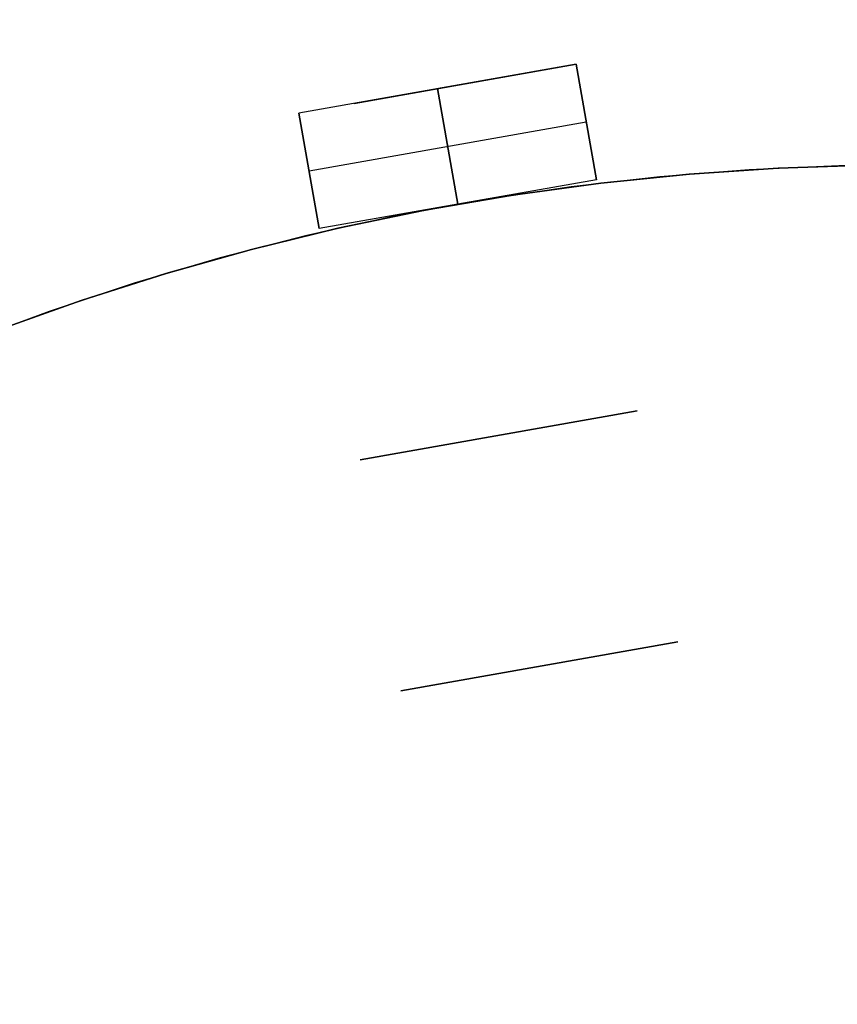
# Model space of a CAD drawing. Header units: millimetres. Extents: x 560 to 900, y 2299 to 2636.
# Tile 23 of 44: x 692 to 727, y 2542 to 2584. Entities that reach past the tile are written whole.
import ezdxf

# ---------------------------------------------------------------- set-up
doc = ezdxf.new("R2010")
doc.units = ezdxf.units.MM

msp = doc.modelspace()

# ---------------------------------------------------------------- linework, layer by layer
at = {"extrusion": (0.984808, 0.173648, 1.53817e-14)}
msp.add_lwpolyline([(2418.6, 141.995), (2418.942, 141.989), (2419.283, 141.972), (2419.623, 141.943), (2419.962, 141.902), (2420.299, 141.85), (2420.635, 141.786), (2420.968, 141.711), (2421.298, 141.624), (2421.625, 141.526), (2421.949, 141.418), (2422.269, 141.298), (2422.584, 141.167), (2422.895, 141.026), (2423.201, 140.874), (2423.501, 140.712), (2423.796, 140.539), (2424.085, 140.357), (2424.367, 140.165), (2424.643, 139.963), (2424.911, 139.752), (2425.172, 139.532), (2425.426, 139.303), (2425.671, 139.066), (2425.909, 138.821), (2426.137, 138.567), (2426.357, 138.306), (2426.568, 138.037), (2426.77, 137.762), (2426.962, 137.48), (2427.145, 137.191), (2427.317, 136.896), (2427.479, 136.596), (2427.631, 136.29), (2427.772, 135.979), (2427.903, 135.664), (2428.023, 135.344), (2428.132, 135.02), (2428.229, 134.693), (2428.316, 134.363), (2428.391, 134.03), (2428.455, 133.694), (2428.507, 133.357), (2428.548, 133.018), (2428.577, 132.677), (2428.594, 132.336), (2428.6, 131.995)], dxfattribs=at)
at = {"extrusion": (0.984808, 0.173648, 9.0049e-15)}
msp.add_lwpolyline([(2428.6, -208.005), (2428.594, -208.346), (2428.577, -208.687), (2428.548, -209.028), (2428.507, -209.367), (2428.455, -209.704), (2428.391, -210.04), (2428.316, -210.373), (2428.229, -210.703), (2428.132, -211.03), (2428.023, -211.354), (2427.903, -211.674), (2427.772, -211.989), (2427.631, -212.3), (2427.479, -212.606), (2427.317, -212.906), (2427.145, -213.201), (2426.962, -213.49), (2426.77, -213.772), (2426.568, -214.047), (2426.357, -214.316), (2426.137, -214.577), (2425.909, -214.831), (2425.671, -215.076), (2425.426, -215.313), (2425.172, -215.542), (2424.911, -215.762), (2424.643, -215.973), (2424.367, -216.175), (2424.085, -216.367), (2423.796, -216.549), (2423.501, -216.722), (2423.201, -216.884), (2422.895, -217.036), (2422.584, -217.177), (2422.269, -217.308), (2421.949, -217.428), (2421.625, -217.536), (2421.298, -217.634), (2420.968, -217.721), (2420.635, -217.796), (2420.299, -217.86), (2419.962, -217.912), (2419.623, -217.953), (2419.283, -217.982), (2418.942, -217.999), (2418.6, -218.005)], dxfattribs=at)
at = {"extrusion": (0.984808, 0.173648, 3.2538e-15)}
msp.add_lwpolyline([(2428.6, 131.995), (2428.594, 132.336), (2428.577, 132.677), (2428.548, 133.018), (2428.507, 133.357), (2428.455, 133.694), (2428.391, 134.03), (2428.316, 134.363), (2428.229, 134.693), (2428.132, 135.02), (2428.023, 135.344), (2427.903, 135.664), (2427.772, 135.979), (2427.631, 136.29), (2427.479, 136.596), (2427.317, 136.896), (2427.145, 137.191), (2426.962, 137.48), (2426.77, 137.762), (2426.568, 138.037), (2426.357, 138.306), (2426.137, 138.567), (2425.909, 138.821), (2425.671, 139.066), (2425.426, 139.303), (2425.172, 139.532), (2424.911, 139.752), (2424.643, 139.963), (2424.367, 140.165), (2424.085, 140.357), (2423.796, 140.539), (2423.501, 140.712), (2423.201, 140.874), (2422.895, 141.026), (2422.584, 141.167), (2422.269, 141.298), (2421.949, 141.418), (2421.625, 141.526), (2421.298, 141.624), (2420.968, 141.711), (2420.635, 141.786), (2420.299, 141.85), (2419.962, 141.902), (2419.623, 141.943), (2419.283, 141.972), (2418.942, 141.989), (2418.6, 141.995)], dxfattribs=at)
at = {"extrusion": (0.984808, 0.173648, 6.93289e-15)}
for points in [[(2418.6, -218.005), (2418.942, -217.999), (2419.283, -217.982), (2419.623, -217.953), (2419.962, -217.912), (2420.299, -217.86), (2420.635, -217.796), (2420.968, -217.721), (2421.298, -217.634), (2421.625, -217.536), (2421.949, -217.428), (2422.269, -217.308), (2422.584, -217.177), (2422.895, -217.036), (2423.201, -216.884), (2423.501, -216.722), (2423.796, -216.549), (2424.085, -216.367), (2424.367, -216.175), (2424.643, -215.973), (2424.911, -215.762), (2425.172, -215.542), (2425.426, -215.313), (2425.671, -215.076), (2425.909, -214.831), (2426.137, -214.577), (2426.357, -214.316), (2426.568, -214.047), (2426.77, -213.772), (2426.962, -213.49), (2427.145, -213.201), (2427.317, -212.906), (2427.479, -212.606), (2427.631, -212.3), (2427.772, -211.989), (2427.903, -211.674), (2428.023, -211.354), (2428.132, -211.03), (2428.229, -210.703), (2428.316, -210.373), (2428.391, -210.04), (2428.455, -209.704), (2428.507, -209.367), (2428.548, -209.028), (2428.577, -208.687), (2428.594, -208.346), (2428.6, -208.005)], [(2413.6, 141.995), (2413.259, 141.989), (2412.918, 141.972), (2412.578, 141.943), (2412.239, 141.902), (2411.901, 141.85), (2411.566, 141.786), (2411.233, 141.711), (2410.902, 141.624), (2410.575, 141.526), (2410.252, 141.418), (2409.932, 141.298), (2409.616, 141.167), (2409.305, 141.026), (2409, 140.874), (2408.699, 140.712), (2408.404, 140.539), (2408.116, 140.357), (2407.834, 140.165), (2407.558, 139.963), (2407.289, 139.752), (2407.028, 139.532), (2406.775, 139.303), (2406.529, 139.066), (2406.292, 138.821), (2406.063, 138.567), (2405.843, 138.306), (2405.632, 138.037), (2405.431, 137.762), (2405.238, 137.48), (2405.056, 137.191), (2404.884, 136.896), (2404.721, 136.596), (2404.57, 136.29), (2404.428, 135.979), (2404.298, 135.664), (2404.178, 135.344), (2404.069, 135.02), (2403.971, 134.693), (2403.885, 134.363), (2403.809, 134.03), (2403.746, 133.694), (2403.693, 133.357), (2403.653, 133.018), (2403.624, 132.677), (2403.606, 132.336), (2403.6, 131.995)]]:
    msp.add_lwpolyline(points, dxfattribs=at)
at = {"extrusion": (0.984808, 0.173648, 2.65905e-14)}
msp.add_lwpolyline([(2428.6, 131.995), (2428.594, 132.336), (2428.577, 132.677), (2428.548, 133.018), (2428.507, 133.357), (2428.455, 133.694), (2428.391, 134.03), (2428.316, 134.363), (2428.229, 134.693), (2428.132, 135.02), (2428.023, 135.344), (2427.903, 135.664), (2427.772, 135.979), (2427.631, 136.29), (2427.479, 136.596), (2427.317, 136.896), (2427.145, 137.191), (2426.962, 137.48), (2426.77, 137.762), (2426.568, 138.037), (2426.357, 138.306), (2426.137, 138.567), (2425.909, 138.821), (2425.671, 139.066), (2425.426, 139.303), (2425.172, 139.532), (2424.911, 139.752), (2424.643, 139.963), (2424.367, 140.165), (2424.085, 140.357), (2423.796, 140.539), (2423.501, 140.712), (2423.201, 140.874), (2422.895, 141.026), (2422.584, 141.167), (2422.269, 141.298), (2421.949, 141.418), (2421.625, 141.526), (2421.298, 141.624), (2420.968, 141.711), (2420.635, 141.786), (2420.299, 141.85), (2419.962, 141.902), (2419.623, 141.943), (2419.283, 141.972), (2418.942, 141.989), (2418.6, 141.995)], dxfattribs=at)
at = {"extrusion": (0.984808, 0.173648, -4.2442e-15)}
msp.add_lwpolyline([(2418.6, -218.005), (2418.942, -217.999), (2419.283, -217.982), (2419.623, -217.953), (2419.962, -217.912), (2420.299, -217.86), (2420.635, -217.796), (2420.968, -217.721), (2421.298, -217.634), (2421.625, -217.536), (2421.949, -217.428), (2422.269, -217.308), (2422.584, -217.177), (2422.895, -217.036), (2423.201, -216.884), (2423.501, -216.722), (2423.796, -216.549), (2424.085, -216.367), (2424.367, -216.175), (2424.643, -215.973), (2424.911, -215.762), (2425.172, -215.542), (2425.426, -215.313), (2425.671, -215.076), (2425.909, -214.831), (2426.137, -214.577), (2426.357, -214.316), (2426.568, -214.047), (2426.77, -213.772), (2426.962, -213.49), (2427.145, -213.201), (2427.317, -212.906), (2427.479, -212.606), (2427.631, -212.3), (2427.772, -211.989), (2427.903, -211.674), (2428.023, -211.354), (2428.132, -211.03), (2428.229, -210.703), (2428.316, -210.373), (2428.391, -210.04), (2428.455, -209.704), (2428.507, -209.367), (2428.548, -209.028), (2428.577, -208.687), (2428.594, -208.346), (2428.6, -208.005)], dxfattribs=at)
at = {"extrusion": (0.984808, 0.173648, 8.62699e-15)}
msp.add_lwpolyline([(2403.6, -158.005), (2404.283, -157.993), (2404.965, -157.958), (2405.646, -157.9), (2406.324, -157.819), (2406.999, -157.714), (2407.669, -157.587), (2408.336, -157.436), (2408.996, -157.263), (2409.651, -157.068), (2410.298, -156.85), (2410.937, -156.611), (2411.568, -156.349), (2412.19, -156.066), (2412.802, -155.763), (2413.403, -155.438), (2413.992, -155.093), (2414.569, -154.729), (2415.134, -154.344), (2415.685, -153.941), (2416.222, -153.519), (2416.744, -153.079), (2417.251, -152.622), (2417.742, -152.147), (2418.217, -151.656), (2418.675, -151.149), (2419.115, -150.627), (2419.536, -150.09), (2419.94, -149.539), (2420.324, -148.974), (2420.689, -148.397), (2421.034, -147.807), (2421.358, -147.206), (2421.662, -146.595), (2421.945, -145.973), (2422.206, -145.342), (2422.446, -144.703), (2422.663, -144.055), (2422.859, -143.401), (2423.032, -142.74), (2423.182, -142.074), (2423.31, -141.403), (2423.414, -140.728), (2423.495, -140.05), (2423.554, -139.37), (2423.589, -138.688), (2423.6, -138.005)], dxfattribs=at)
at = {"extrusion": (0.984808, 0.173648, -1.72049e-14)}
msp.add_lwpolyline([(2423.6, 61.995), (2423.589, 62.678), (2423.554, 63.36), (2423.495, 64.04), (2423.414, 64.718), (2423.31, 65.393), (2423.182, 66.064), (2423.032, 66.73), (2422.859, 67.391), (2422.663, 68.045), (2422.446, 68.693), (2422.206, 69.332), (2421.945, 69.963), (2421.662, 70.585), (2421.358, 71.196), (2421.034, 71.797), (2420.689, 72.387), (2420.324, 72.964), (2419.94, 73.529), (2419.536, 74.08), (2419.115, 74.617), (2418.675, 75.139), (2418.217, 75.646), (2417.742, 76.137), (2417.251, 76.612), (2416.744, 77.069), (2416.222, 77.509), (2415.685, 77.931), (2415.134, 78.334), (2414.569, 78.719), (2413.992, 79.083), (2413.403, 79.428), (2412.802, 79.753), (2412.19, 80.056), (2411.568, 80.339), (2410.937, 80.601), (2410.298, 80.84), (2409.651, 81.058), (2408.996, 81.253), (2408.336, 81.426), (2407.669, 81.577), (2406.999, 81.704), (2406.324, 81.809), (2405.646, 81.89), (2404.965, 81.948), (2404.283, 81.983), (2403.6, 81.995)], dxfattribs=at)
at = {"extrusion": (0.984808, 0.173648, 5.974e-15)}
msp.add_lwpolyline([(2403.6, -158.005), (2404.283, -157.993), (2404.965, -157.958), (2405.646, -157.9), (2406.324, -157.819), (2406.999, -157.714), (2407.669, -157.587), (2408.336, -157.436), (2408.996, -157.263), (2409.651, -157.068), (2410.298, -156.85), (2410.937, -156.611), (2411.568, -156.349), (2412.19, -156.066), (2412.802, -155.763), (2413.403, -155.438), (2413.992, -155.093), (2414.569, -154.729), (2415.134, -154.344), (2415.685, -153.941), (2416.222, -153.519), (2416.744, -153.079), (2417.251, -152.622), (2417.742, -152.147), (2418.217, -151.656), (2418.675, -151.149), (2419.115, -150.627), (2419.536, -150.09), (2419.94, -149.539), (2420.324, -148.974), (2420.689, -148.397), (2421.034, -147.807), (2421.358, -147.206), (2421.662, -146.595), (2421.945, -145.973), (2422.206, -145.342), (2422.446, -144.703), (2422.663, -144.055), (2422.859, -143.401), (2423.032, -142.74), (2423.182, -142.074), (2423.31, -141.403), (2423.414, -140.728), (2423.495, -140.05), (2423.554, -139.37), (2423.589, -138.688), (2423.6, -138.005)], dxfattribs=at)
at = {"extrusion": (0.984808, 0.173648, 9.4027e-16)}
msp.add_lwpolyline([(2423.6, 61.995), (2423.589, 62.678), (2423.554, 63.36), (2423.495, 64.04), (2423.414, 64.718), (2423.31, 65.393), (2423.182, 66.064), (2423.032, 66.73), (2422.859, 67.391), (2422.663, 68.045), (2422.446, 68.693), (2422.206, 69.332), (2421.945, 69.963), (2421.662, 70.585), (2421.358, 71.196), (2421.034, 71.797), (2420.689, 72.387), (2420.324, 72.964), (2419.94, 73.529), (2419.536, 74.08), (2419.115, 74.617), (2418.675, 75.139), (2418.217, 75.646), (2417.742, 76.137), (2417.251, 76.612), (2416.744, 77.069), (2416.222, 77.509), (2415.685, 77.931), (2415.134, 78.334), (2414.569, 78.719), (2413.992, 79.083), (2413.403, 79.428), (2412.802, 79.753), (2412.19, 80.056), (2411.568, 80.339), (2410.937, 80.601), (2410.298, 80.84), (2409.651, 81.058), (2408.996, 81.253), (2408.336, 81.426), (2407.669, 81.577), (2406.999, 81.704), (2406.324, 81.809), (2405.646, 81.89), (2404.965, 81.948), (2404.283, 81.983), (2403.6, 81.995)], dxfattribs=at)
at = {"extrusion": (0.984808, 0.173648, -5.17977e-15)}
msp.add_lwpolyline([(2423.6, -138.005), (2423.589, -138.688), (2423.554, -139.37), (2423.495, -140.05), (2423.414, -140.728), (2423.31, -141.403), (2423.182, -142.074), (2423.032, -142.74), (2422.859, -143.401), (2422.663, -144.055), (2422.446, -144.703), (2422.206, -145.342), (2421.945, -145.973), (2421.662, -146.595), (2421.358, -147.206), (2421.034, -147.807), (2420.689, -148.397), (2420.324, -148.974), (2419.94, -149.539), (2419.536, -150.09), (2419.115, -150.627), (2418.675, -151.149), (2418.217, -151.656), (2417.742, -152.147), (2417.251, -152.622), (2416.744, -153.079), (2416.222, -153.519), (2415.685, -153.941), (2415.134, -154.344), (2414.569, -154.729), (2413.992, -155.093), (2413.403, -155.438), (2412.802, -155.763), (2412.19, -156.066), (2411.568, -156.349), (2410.937, -156.611), (2410.298, -156.85), (2409.651, -157.068), (2408.996, -157.263), (2408.336, -157.436), (2407.669, -157.587), (2406.999, -157.714), (2406.324, -157.819), (2405.646, -157.9), (2404.965, -157.958), (2404.283, -157.993), (2403.6, -158.005)], dxfattribs=at)
at = {"extrusion": (0.984808, 0.173648, -5.0049e-15)}
msp.add_lwpolyline([(2403.6, 81.995), (2404.283, 81.983), (2404.965, 81.948), (2405.646, 81.89), (2406.324, 81.809), (2406.999, 81.704), (2407.669, 81.577), (2408.336, 81.426), (2408.996, 81.253), (2409.651, 81.058), (2410.298, 80.84), (2410.937, 80.601), (2411.568, 80.339), (2412.19, 80.056), (2412.802, 79.753), (2413.403, 79.428), (2413.992, 79.083), (2414.569, 78.719), (2415.134, 78.334), (2415.685, 77.931), (2416.222, 77.509), (2416.744, 77.069), (2417.251, 76.612), (2417.742, 76.137), (2418.217, 75.646), (2418.675, 75.139), (2419.115, 74.617), (2419.536, 74.08), (2419.94, 73.529), (2420.324, 72.964), (2420.689, 72.387), (2421.034, 71.797), (2421.358, 71.196), (2421.662, 70.585), (2421.945, 69.963), (2422.206, 69.332), (2422.446, 68.693), (2422.663, 68.045), (2422.859, 67.391), (2423.032, 66.73), (2423.182, 66.064), (2423.31, 65.393), (2423.414, 64.718), (2423.495, 64.04), (2423.554, 63.36), (2423.589, 62.678), (2423.6, 61.995)], dxfattribs=at)
for points in [[(715.939, 2582.151), (704.122, 2580.067)], [(715.939, 2582.151), (704.122, 2580.067)], [(706.483, 2580.483), (715.939, 2582.151)], [(716.808, 2577.227), (715.939, 2582.151)], [(715.939, 2582.151), (716.808, 2577.227)], [(710.03, 2581.109), (710.899, 2576.185)], [(710.899, 2576.185), (710.03, 2581.109)], [(704.122, 2580.067), (704.99, 2575.143)], [(704.99, 2575.143), (704.122, 2580.067)], [(704.556, 2577.605), (716.373, 2579.689)], [(704.556, 2577.605), (716.373, 2579.689)], [(764.717, 2572.233), (761.074, 2573.376), (757.393, 2574.39), (753.679, 2575.277), (749.936, 2576.034), (746.17, 2576.661), (742.384, 2577.156), (738.583, 2577.52), (734.772, 2577.752), (730.955, 2577.852), (727.136, 2577.818), (723.322, 2577.653), (719.515, 2577.355), (715.721, 2576.925), (711.944, 2576.364), (708.189, 2575.672), (704.46, 2574.85), (700.762, 2573.899), (697.099, 2572.82), (693.476, 2571.615), (689.897, 2570.285)], [(764.717, 2572.233), (761.074, 2573.376), (757.393, 2574.39), (753.679, 2575.277), (749.936, 2576.034), (746.17, 2576.661), (742.384, 2577.156), (738.583, 2577.52), (734.772, 2577.752), (730.955, 2577.852), (727.136, 2577.818), (723.322, 2577.653), (719.515, 2577.355), (715.721, 2576.925), (711.944, 2576.364), (708.189, 2575.672), (704.46, 2574.85), (700.762, 2573.899), (697.099, 2572.82), (693.476, 2571.615), (689.897, 2570.285)], [(762.002, 2573.098), (758.356, 2574.138), (754.675, 2575.052), (750.966, 2575.839), (747.231, 2576.498), (743.476, 2577.027), (739.705, 2577.427), (735.923, 2577.696), (732.133, 2577.835), (728.341, 2577.843), (724.551, 2577.721), (720.767, 2577.468), (716.994, 2577.084), (713.237, 2576.571), (709.5, 2575.929), (705.787, 2575.158), (702.103, 2574.259), (698.452, 2573.235), (694.838, 2572.085), (691.266, 2570.811)], [(691.266, 2570.811), (694.838, 2572.085), (698.452, 2573.235), (702.103, 2574.259), (705.787, 2575.158), (709.5, 2575.929), (713.237, 2576.571), (716.994, 2577.084), (720.767, 2577.468), (724.551, 2577.721), (728.341, 2577.843), (732.133, 2577.835), (735.923, 2577.696), (739.705, 2577.427), (743.476, 2577.027), (747.231, 2576.498), (750.966, 2575.839), (754.675, 2575.052), (758.356, 2574.138), (762.002, 2573.098)], [(716.808, 2577.227), (704.99, 2575.143)], [(716.808, 2577.227), (704.99, 2575.143)], [(718.544, 2567.378), (706.726, 2565.295)], [(718.544, 2567.378), (706.726, 2565.295)], [(718.544, 2567.378), (706.726, 2565.295)], [(718.544, 2567.378), (706.726, 2565.295)], [(718.544, 2567.378), (706.726, 2565.295)], [(718.544, 2567.378), (706.726, 2565.295)], [(706.726, 2565.295), (718.544, 2567.378)], [(706.726, 2565.295), (718.544, 2567.378)], [(708.463, 2555.447), (720.281, 2557.53)], [(720.281, 2557.53), (708.463, 2555.447)], [(720.281, 2557.53), (708.463, 2555.447)], [(720.281, 2557.53), (708.463, 2555.447)], [(708.463, 2555.447), (720.281, 2557.53)], [(708.463, 2555.447), (720.281, 2557.53)]]:
    msp.add_lwpolyline(points)
at = {"extrusion": (4.54545e-05, -8.01486e-06, 1)}
msp.add_lwpolyline([(839.998, 2467.856), (839.933, 2471.648), (839.737, 2475.435), (839.41, 2479.213), (838.954, 2482.977), (838.368, 2486.724), (837.653, 2490.448), (836.811, 2494.145), (835.841, 2497.811), (834.745, 2501.442), (833.526, 2505.033), (832.183, 2508.579), (830.718, 2512.077), (829.134, 2515.522), (827.432, 2518.911), (825.615, 2522.239), (823.683, 2525.503), (821.64, 2528.698), (819.489, 2531.82), (817.231, 2534.867), (814.869, 2537.834), (812.407, 2540.718), (809.846, 2543.515), (807.191, 2546.222), (804.444, 2548.836), (801.609, 2551.354), (798.688, 2553.773), (795.686, 2556.09), (792.605, 2558.301), (789.451, 2560.406), (786.225, 2562.4), (782.933, 2564.282), (779.578, 2566.049), (776.164, 2567.7), (772.695, 2569.232), (769.175, 2570.643), (765.609, 2571.932), (762, 2573.098), (758.354, 2574.139), (754.674, 2575.053), (750.964, 2575.84), (747.229, 2576.498), (743.474, 2577.027), (739.703, 2577.427), (735.921, 2577.697), (732.131, 2577.835), (728.339, 2577.844), (724.549, 2577.721), (720.765, 2577.468), (716.993, 2577.085), (713.235, 2576.571), (709.498, 2575.929), (705.785, 2575.158), (702.101, 2574.26), (698.45, 2573.235), (694.836, 2572.085), (691.265, 2570.811), (687.739, 2569.415), (684.263, 2567.898), (680.842, 2566.262), (677.479, 2564.509), (674.179, 2562.641), (670.945, 2560.661), (667.781, 2558.57), (664.692, 2556.372), (661.679, 2554.068), (658.748, 2551.662), (655.902, 2549.156), (653.144, 2546.554), (650.477, 2543.858), (647.904, 2541.072), (645.429, 2538.199), (643.055, 2535.242), (640.784, 2532.205), (638.619, 2529.092), (636.562, 2525.906), (634.617, 2522.651), (632.785, 2519.33), (631.069, 2515.949), (629.47, 2512.51), (627.99, 2509.019), (626.632, 2505.478)], dxfattribs=at)
at = {"extrusion": (-4.54545e-05, 8.01486e-06, 1)}
msp.add_lwpolyline([(626.636, 2505.478), (627.994, 2509.018), (629.474, 2512.51), (631.073, 2515.948), (632.789, 2519.33), (634.621, 2522.65), (636.567, 2525.905), (638.623, 2529.091), (640.788, 2532.205), (643.059, 2535.241), (645.434, 2538.198), (647.908, 2541.071), (650.481, 2543.858), (653.148, 2546.553), (655.906, 2549.156), (658.753, 2551.661), (661.684, 2554.068), (664.696, 2556.371), (667.786, 2558.57), (670.949, 2560.66), (674.183, 2562.641), (677.484, 2564.508), (680.846, 2566.261), (684.268, 2567.897), (687.743, 2569.414), (691.269, 2570.81), (694.84, 2572.084), (698.454, 2573.234), (702.105, 2574.259), (705.789, 2575.157), (709.502, 2575.928), (713.24, 2576.571), (716.997, 2577.084), (720.769, 2577.467), (724.553, 2577.72), (728.343, 2577.843), (732.135, 2577.835), (735.925, 2577.696), (739.708, 2577.426), (743.479, 2577.027), (747.234, 2576.497), (750.968, 2575.839), (754.678, 2575.052), (758.358, 2574.138), (762.005, 2573.097), (765.613, 2571.932), (769.179, 2570.642), (772.699, 2569.231), (776.168, 2567.699), (779.582, 2566.048), (782.937, 2564.281), (786.229, 2562.399), (789.455, 2560.405), (792.609, 2558.301), (795.69, 2556.089), (798.692, 2553.772), (801.613, 2551.354), (804.448, 2548.836), (807.195, 2546.221), (809.851, 2543.514), (812.411, 2540.717), (814.874, 2537.833), (817.235, 2534.866), (819.493, 2531.819), (821.645, 2528.697), (823.687, 2525.502), (825.619, 2522.238), (827.436, 2518.91), (829.138, 2515.522), (830.722, 2512.076), (832.187, 2508.578), (833.53, 2505.032), (834.75, 2501.441), (835.845, 2497.811), (836.815, 2494.145), (837.657, 2490.447), (838.372, 2486.723), (838.958, 2482.977), (839.415, 2479.212), (839.741, 2475.434), (839.937, 2471.647), (840.002, 2467.855)], dxfattribs=at)
at = {"extrusion": (0.984808, 0.173648, -7.46824e-15)}
msp.add_lwpolyline([(2403.6, 131.995), (2403.606, 132.336), (2403.624, 132.677), (2403.653, 133.018), (2403.693, 133.357), (2403.746, 133.694), (2403.809, 134.03), (2403.885, 134.363), (2403.971, 134.693), (2404.069, 135.02), (2404.178, 135.344), (2404.298, 135.664), (2404.428, 135.979), (2404.57, 136.29), (2404.721, 136.596), (2404.884, 136.896), (2405.056, 137.191), (2405.238, 137.48), (2405.431, 137.762), (2405.632, 138.037), (2405.843, 138.306), (2406.063, 138.567), (2406.292, 138.821), (2406.529, 139.066), (2406.775, 139.303), (2407.028, 139.532), (2407.289, 139.752), (2407.558, 139.963), (2407.834, 140.165), (2408.116, 140.357), (2408.404, 140.539), (2408.699, 140.712), (2409, 140.874), (2409.305, 141.026), (2409.616, 141.167), (2409.932, 141.298), (2410.252, 141.418), (2410.575, 141.526), (2410.902, 141.624), (2411.233, 141.711), (2411.566, 141.786), (2411.901, 141.85), (2412.239, 141.902), (2412.578, 141.943), (2412.918, 141.972), (2413.259, 141.989), (2413.6, 141.995)], dxfattribs=at)
at = {"extrusion": (0.984808, 0.173648, -1.93149e-14)}
msp.add_lwpolyline([(2413.6, -218.005), (2413.259, -217.999), (2412.918, -217.982), (2412.578, -217.953), (2412.239, -217.912), (2411.901, -217.86), (2411.566, -217.796), (2411.233, -217.721), (2410.902, -217.634), (2410.575, -217.536), (2410.252, -217.428), (2409.932, -217.308), (2409.616, -217.177), (2409.305, -217.036), (2409, -216.884), (2408.699, -216.722), (2408.404, -216.549), (2408.116, -216.367), (2407.834, -216.175), (2407.558, -215.973), (2407.289, -215.762), (2407.028, -215.542), (2406.775, -215.313), (2406.529, -215.076), (2406.292, -214.831), (2406.063, -214.577), (2405.843, -214.316), (2405.632, -214.047), (2405.431, -213.772), (2405.238, -213.49), (2405.056, -213.201), (2404.884, -212.906), (2404.721, -212.606), (2404.57, -212.3), (2404.428, -211.989), (2404.298, -211.674), (2404.178, -211.354), (2404.069, -211.03), (2403.971, -210.703), (2403.885, -210.373), (2403.809, -210.04), (2403.746, -209.704), (2403.693, -209.367), (2403.653, -209.028), (2403.624, -208.687), (2403.606, -208.346), (2403.6, -208.005)], dxfattribs=at)
at = {"extrusion": (0.984808, 0.173648, -2.38636e-14)}
msp.add_lwpolyline([(2403.6, -208.005), (2403.606, -208.346), (2403.624, -208.687), (2403.653, -209.028), (2403.693, -209.367), (2403.746, -209.704), (2403.809, -210.04), (2403.885, -210.373), (2403.971, -210.703), (2404.069, -211.03), (2404.178, -211.354), (2404.298, -211.674), (2404.428, -211.989), (2404.57, -212.3), (2404.721, -212.606), (2404.884, -212.906), (2405.056, -213.201), (2405.238, -213.49), (2405.431, -213.772), (2405.632, -214.047), (2405.843, -214.316), (2406.063, -214.577), (2406.292, -214.831), (2406.529, -215.076), (2406.775, -215.313), (2407.028, -215.542), (2407.289, -215.762), (2407.558, -215.973), (2407.834, -216.175), (2408.116, -216.367), (2408.404, -216.549), (2408.699, -216.722), (2409, -216.884), (2409.305, -217.036), (2409.616, -217.177), (2409.932, -217.308), (2410.252, -217.428), (2410.575, -217.536), (2410.902, -217.634), (2411.233, -217.721), (2411.566, -217.796), (2411.901, -217.86), (2412.239, -217.912), (2412.578, -217.953), (2412.918, -217.982), (2413.259, -217.999), (2413.6, -218.005)], dxfattribs=at)
at = {"extrusion": (0.984808, 0.173648, -1.53835e-14)}
msp.add_lwpolyline([(2413.6, 141.995), (2413.259, 141.989), (2412.918, 141.972), (2412.578, 141.943), (2412.239, 141.902), (2411.901, 141.85), (2411.566, 141.786), (2411.233, 141.711), (2410.902, 141.624), (2410.575, 141.526), (2410.252, 141.418), (2409.932, 141.298), (2409.616, 141.167), (2409.305, 141.026), (2409, 140.874), (2408.699, 140.712), (2408.404, 140.539), (2408.116, 140.357), (2407.834, 140.165), (2407.558, 139.963), (2407.289, 139.752), (2407.028, 139.532), (2406.775, 139.303), (2406.529, 139.066), (2406.292, 138.821), (2406.063, 138.567), (2405.843, 138.306), (2405.632, 138.037), (2405.431, 137.762), (2405.238, 137.48), (2405.056, 137.191), (2404.884, 136.896), (2404.721, 136.596), (2404.57, 136.29), (2404.428, 135.979), (2404.298, 135.664), (2404.178, 135.344), (2404.069, 135.02), (2403.971, 134.693), (2403.885, 134.363), (2403.809, 134.03), (2403.746, 133.694), (2403.693, 133.357), (2403.653, 133.018), (2403.624, 132.677), (2403.606, 132.336), (2403.6, 131.995)], dxfattribs=at)
at = {"extrusion": (0.984808, 0.173648, -6.16014e-15)}
msp.add_lwpolyline([(2403.6, -208.005), (2403.606, -208.346), (2403.624, -208.687), (2403.653, -209.028), (2403.693, -209.367), (2403.746, -209.704), (2403.809, -210.04), (2403.885, -210.373), (2403.971, -210.703), (2404.069, -211.03), (2404.178, -211.354), (2404.298, -211.674), (2404.428, -211.989), (2404.57, -212.3), (2404.721, -212.606), (2404.884, -212.906), (2405.056, -213.201), (2405.238, -213.49), (2405.431, -213.772), (2405.632, -214.047), (2405.843, -214.316), (2406.063, -214.577), (2406.292, -214.831), (2406.529, -215.076), (2406.775, -215.313), (2407.028, -215.542), (2407.289, -215.762), (2407.558, -215.973), (2407.834, -216.175), (2408.116, -216.367), (2408.404, -216.549), (2408.699, -216.722), (2409, -216.884), (2409.305, -217.036), (2409.616, -217.177), (2409.932, -217.308), (2410.252, -217.428), (2410.575, -217.536), (2410.902, -217.634), (2411.233, -217.721), (2411.566, -217.796), (2411.901, -217.86), (2412.239, -217.912), (2412.578, -217.953), (2412.918, -217.982), (2413.259, -217.999), (2413.6, -218.005)], dxfattribs=at)
at = {"extrusion": (0.984808, 0.173648, -4.65703e-14)}
msp.add_lwpolyline([(2393.6, -168.005), (2393.606, -167.664), (2393.624, -167.323), (2393.653, -166.982), (2393.693, -166.643), (2393.746, -166.306), (2393.809, -165.97), (2393.885, -165.637), (2393.971, -165.307), (2394.069, -164.98), (2394.178, -164.656), (2394.298, -164.336), (2394.428, -164.021), (2394.57, -163.71), (2394.721, -163.404), (2394.884, -163.104), (2395.056, -162.809), (2395.238, -162.52), (2395.431, -162.238), (2395.632, -161.963), (2395.843, -161.694), (2396.063, -161.433), (2396.292, -161.179), (2396.529, -160.934), (2396.775, -160.697), (2397.028, -160.468), (2397.289, -160.248), (2397.558, -160.037), (2397.834, -159.835), (2398.116, -159.643), (2398.404, -159.461), (2398.699, -159.288), (2399, -159.126), (2399.305, -158.974), (2399.616, -158.833), (2399.932, -158.702), (2400.252, -158.582), (2400.575, -158.474), (2400.902, -158.376), (2401.233, -158.289), (2401.566, -158.214), (2401.901, -158.15), (2402.239, -158.098), (2402.578, -158.057), (2402.918, -158.028), (2403.259, -158.011), (2403.6, -158.005)], dxfattribs=at)
at = {"extrusion": (0.984808, 0.173648, 6.59409e-15)}
msp.add_lwpolyline([(2403.6, 81.995), (2403.259, 82.001), (2402.918, 82.018), (2402.578, 82.047), (2402.239, 82.088), (2401.901, 82.14), (2401.566, 82.204), (2401.233, 82.279), (2400.902, 82.366), (2400.575, 82.464), (2400.252, 82.572), (2399.932, 82.692), (2399.616, 82.823), (2399.305, 82.964), (2399, 83.116), (2398.699, 83.278), (2398.404, 83.451), (2398.116, 83.633), (2397.834, 83.825), (2397.558, 84.027), (2397.289, 84.238), (2397.028, 84.458), (2396.775, 84.687), (2396.529, 84.924), (2396.292, 85.169), (2396.063, 85.423), (2395.843, 85.684), (2395.632, 85.953), (2395.431, 86.228), (2395.238, 86.51), (2395.056, 86.799), (2394.884, 87.094), (2394.721, 87.394), (2394.57, 87.7), (2394.428, 88.011), (2394.298, 88.326), (2394.178, 88.646), (2394.069, 88.97), (2393.971, 89.297), (2393.885, 89.627), (2393.809, 89.96), (2393.746, 90.296), (2393.693, 90.633), (2393.653, 90.972), (2393.624, 91.313), (2393.606, 91.654), (2393.6, 91.995)], dxfattribs=at)
at = {"extrusion": (0.984808, 0.173648, -1.88536e-14)}
msp.add_lwpolyline([(2393.6, 116.995), (2393.606, 117.336), (2393.624, 117.677), (2393.653, 118.018), (2393.693, 118.357), (2393.746, 118.694), (2393.809, 119.03), (2393.885, 119.363), (2393.971, 119.693), (2394.069, 120.02), (2394.178, 120.344), (2394.298, 120.664), (2394.428, 120.979), (2394.57, 121.29), (2394.721, 121.596), (2394.884, 121.896), (2395.056, 122.191), (2395.238, 122.48), (2395.431, 122.762), (2395.632, 123.037), (2395.843, 123.306), (2396.063, 123.567), (2396.292, 123.821), (2396.529, 124.066), (2396.775, 124.303), (2397.028, 124.532), (2397.289, 124.752), (2397.558, 124.963), (2397.834, 125.165), (2398.116, 125.357), (2398.404, 125.539), (2398.699, 125.712), (2399, 125.874), (2399.305, 126.026), (2399.616, 126.167), (2399.932, 126.298), (2400.252, 126.418), (2400.575, 126.526), (2400.902, 126.624), (2401.233, 126.711), (2401.566, 126.786), (2401.901, 126.85), (2402.239, 126.902), (2402.578, 126.943), (2402.918, 126.972), (2403.259, 126.989), (2403.6, 126.995)], dxfattribs=at)
at = {"extrusion": (1, 0, 0)}
for points in [[(2567.378, 126.995), (2567.378, 131.995)], [(2567.378, -208.005), (2567.378, -203.005)], [(2566.337, 131.995), (2566.337, 126.995)], [(2566.337, -203.005), (2566.337, -208.005)], [(2565.295, 131.995), (2565.295, 126.995)], [(2565.295, -203.005), (2565.295, -208.005)], [(2557.53, 91.995), (2557.53, 116.995)], [(2557.53, -193.005), (2557.53, -168.005)], [(2556.488, 116.995), (2556.488, 91.995)], [(2556.488, -168.005), (2556.488, -193.005)], [(2555.447, -168.005), (2555.447, -193.005)], [(2555.447, 116.995), (2555.447, 91.995)]]:
    msp.add_lwpolyline(points, dxfattribs=at)
at = {"extrusion": (0.984808, 0.173648, -5.76968e-15)}
msp.add_lwpolyline([(2403.6, -203.005), (2403.259, -202.999), (2402.918, -202.982), (2402.578, -202.953), (2402.239, -202.912), (2401.901, -202.86), (2401.566, -202.796), (2401.233, -202.721), (2400.902, -202.634), (2400.575, -202.536), (2400.252, -202.428), (2399.932, -202.308), (2399.616, -202.177), (2399.305, -202.036), (2399, -201.884), (2398.699, -201.722), (2398.404, -201.549), (2398.116, -201.367), (2397.834, -201.175), (2397.558, -200.973), (2397.289, -200.762), (2397.028, -200.542), (2396.775, -200.313), (2396.529, -200.076), (2396.292, -199.831), (2396.063, -199.577), (2395.843, -199.316), (2395.632, -199.047), (2395.431, -198.772), (2395.238, -198.49), (2395.056, -198.201), (2394.884, -197.906), (2394.721, -197.606), (2394.57, -197.3), (2394.428, -196.989), (2394.298, -196.674), (2394.178, -196.354), (2394.069, -196.03), (2393.971, -195.703), (2393.885, -195.373), (2393.809, -195.04), (2393.746, -194.704), (2393.693, -194.367), (2393.653, -194.028), (2393.624, -193.687), (2393.606, -193.346), (2393.6, -193.005)], dxfattribs=at)
at = {"extrusion": (0.984808, 0.173648, 4.49903e-15)}
msp.add_lwpolyline([(2403.6, -158.005), (2403.259, -158.011), (2402.918, -158.028), (2402.578, -158.057), (2402.239, -158.098), (2401.901, -158.15), (2401.566, -158.214), (2401.233, -158.289), (2400.902, -158.376), (2400.575, -158.474), (2400.252, -158.582), (2399.932, -158.702), (2399.616, -158.833), (2399.305, -158.974), (2399, -159.126), (2398.699, -159.288), (2398.404, -159.461), (2398.116, -159.643), (2397.834, -159.835), (2397.558, -160.037), (2397.289, -160.248), (2397.028, -160.468), (2396.775, -160.697), (2396.529, -160.934), (2396.292, -161.179), (2396.063, -161.433), (2395.843, -161.694), (2395.632, -161.963), (2395.431, -162.238), (2395.238, -162.52), (2395.056, -162.809), (2394.884, -163.104), (2394.721, -163.404), (2394.57, -163.71), (2394.428, -164.021), (2394.298, -164.336), (2394.178, -164.656), (2394.069, -164.98), (2393.971, -165.307), (2393.885, -165.637), (2393.809, -165.97), (2393.746, -166.306), (2393.693, -166.643), (2393.653, -166.982), (2393.624, -167.323), (2393.606, -167.664), (2393.6, -168.005)], dxfattribs=at)
at = {"extrusion": (0.984808, 0.173648, -1.81418e-14)}
msp.add_lwpolyline([(2393.6, 91.995), (2393.606, 91.654), (2393.624, 91.313), (2393.653, 90.972), (2393.693, 90.633), (2393.746, 90.296), (2393.809, 89.96), (2393.885, 89.627), (2393.971, 89.297), (2394.069, 88.97), (2394.178, 88.646), (2394.298, 88.326), (2394.428, 88.011), (2394.57, 87.7), (2394.721, 87.394), (2394.884, 87.094), (2395.056, 86.799), (2395.238, 86.51), (2395.431, 86.228), (2395.632, 85.953), (2395.843, 85.684), (2396.063, 85.423), (2396.292, 85.169), (2396.529, 84.924), (2396.775, 84.687), (2397.028, 84.458), (2397.289, 84.238), (2397.558, 84.027), (2397.834, 83.825), (2398.116, 83.633), (2398.404, 83.451), (2398.699, 83.278), (2399, 83.116), (2399.305, 82.964), (2399.616, 82.823), (2399.932, 82.692), (2400.252, 82.572), (2400.575, 82.464), (2400.902, 82.366), (2401.233, 82.279), (2401.566, 82.204), (2401.901, 82.14), (2402.239, 82.088), (2402.578, 82.047), (2402.918, 82.018), (2403.259, 82.001), (2403.6, 81.995)], dxfattribs=at)
at = {"extrusion": (0.984808, 0.173648, -4.56368e-16)}
msp.add_lwpolyline([(2403.6, 126.995), (2403.259, 126.989), (2402.918, 126.972), (2402.578, 126.943), (2402.239, 126.902), (2401.901, 126.85), (2401.566, 126.786), (2401.233, 126.711), (2400.902, 126.624), (2400.575, 126.526), (2400.252, 126.418), (2399.932, 126.298), (2399.616, 126.167), (2399.305, 126.026), (2399, 125.874), (2398.699, 125.712), (2398.404, 125.539), (2398.116, 125.357), (2397.834, 125.165), (2397.558, 124.963), (2397.289, 124.752), (2397.028, 124.532), (2396.775, 124.303), (2396.529, 124.066), (2396.292, 123.821), (2396.063, 123.567), (2395.843, 123.306), (2395.632, 123.037), (2395.431, 122.762), (2395.238, 122.48), (2395.056, 122.191), (2394.884, 121.896), (2394.721, 121.596), (2394.57, 121.29), (2394.428, 120.979), (2394.298, 120.664), (2394.178, 120.344), (2394.069, 120.02), (2393.971, 119.693), (2393.885, 119.363), (2393.809, 119.03), (2393.746, 118.694), (2393.693, 118.357), (2393.653, 118.018), (2393.624, 117.677), (2393.606, 117.336), (2393.6, 116.995)], dxfattribs=at)
at = {"extrusion": (0.984808, 0.173648, -9.83426e-15)}
msp.add_lwpolyline([(2393.6, -193.005), (2393.606, -193.346), (2393.624, -193.687), (2393.653, -194.028), (2393.693, -194.367), (2393.746, -194.704), (2393.809, -195.04), (2393.885, -195.373), (2393.971, -195.703), (2394.069, -196.03), (2394.178, -196.354), (2394.298, -196.674), (2394.428, -196.989), (2394.57, -197.3), (2394.721, -197.606), (2394.884, -197.906), (2395.056, -198.201), (2395.238, -198.49), (2395.431, -198.772), (2395.632, -199.047), (2395.843, -199.316), (2396.063, -199.577), (2396.292, -199.831), (2396.529, -200.076), (2396.775, -200.313), (2397.028, -200.542), (2397.289, -200.762), (2397.558, -200.973), (2397.834, -201.175), (2398.116, -201.367), (2398.404, -201.549), (2398.699, -201.722), (2399, -201.884), (2399.305, -202.036), (2399.616, -202.177), (2399.932, -202.308), (2400.252, -202.428), (2400.575, -202.536), (2400.902, -202.634), (2401.233, -202.721), (2401.566, -202.796), (2401.901, -202.86), (2402.239, -202.912), (2402.578, -202.953), (2402.918, -202.982), (2403.259, -202.999), (2403.6, -203.005)], dxfattribs=at)
at = {"extrusion": (0.984808, 0.173648, 4.20216e-15)}
msp.add_lwpolyline([(2403.6, -158.005), (2403.259, -158.011), (2402.918, -158.028), (2402.578, -158.057), (2402.239, -158.098), (2401.901, -158.15), (2401.566, -158.214), (2401.233, -158.289), (2400.902, -158.376), (2400.575, -158.474), (2400.252, -158.582), (2399.932, -158.702), (2399.616, -158.833), (2399.305, -158.974), (2399, -159.126), (2398.699, -159.288), (2398.404, -159.461), (2398.116, -159.643), (2397.834, -159.835), (2397.558, -160.037), (2397.289, -160.248), (2397.028, -160.468), (2396.775, -160.697), (2396.529, -160.934), (2396.292, -161.179), (2396.063, -161.433), (2395.843, -161.694), (2395.632, -161.963), (2395.431, -162.238), (2395.238, -162.52), (2395.056, -162.809), (2394.884, -163.104), (2394.721, -163.404), (2394.57, -163.71), (2394.428, -164.021), (2394.298, -164.336), (2394.178, -164.656), (2394.069, -164.98), (2393.971, -165.307), (2393.885, -165.637), (2393.809, -165.97), (2393.746, -166.306), (2393.693, -166.643), (2393.653, -166.982), (2393.624, -167.323), (2393.606, -167.664), (2393.6, -168.005)], dxfattribs=at)
at = {"extrusion": (0.984808, 0.173648, -1.16326e-14)}
msp.add_lwpolyline([(2393.6, 91.995), (2393.606, 91.654), (2393.624, 91.313), (2393.653, 90.972), (2393.693, 90.633), (2393.746, 90.296), (2393.809, 89.96), (2393.885, 89.627), (2393.971, 89.297), (2394.069, 88.97), (2394.178, 88.646), (2394.298, 88.326), (2394.428, 88.011), (2394.57, 87.7), (2394.721, 87.394), (2394.884, 87.094), (2395.056, 86.799), (2395.238, 86.51), (2395.431, 86.228), (2395.632, 85.953), (2395.843, 85.684), (2396.063, 85.423), (2396.292, 85.169), (2396.529, 84.924), (2396.775, 84.687), (2397.028, 84.458), (2397.289, 84.238), (2397.558, 84.027), (2397.834, 83.825), (2398.116, 83.633), (2398.404, 83.451), (2398.699, 83.278), (2399, 83.116), (2399.305, 82.964), (2399.616, 82.823), (2399.932, 82.692), (2400.252, 82.572), (2400.575, 82.464), (2400.902, 82.366), (2401.233, 82.279), (2401.566, 82.204), (2401.901, 82.14), (2402.239, 82.088), (2402.578, 82.047), (2402.918, 82.018), (2403.259, 82.001), (2403.6, 81.995)], dxfattribs=at)
at = {"extrusion": (0.984808, 0.173648, 9.75777e-15)}
msp.add_lwpolyline([(2403.6, 126.995), (2403.259, 126.989), (2402.918, 126.972), (2402.578, 126.943), (2402.239, 126.902), (2401.901, 126.85), (2401.566, 126.786), (2401.233, 126.711), (2400.902, 126.624), (2400.575, 126.526), (2400.252, 126.418), (2399.932, 126.298), (2399.616, 126.167), (2399.305, 126.026), (2399, 125.874), (2398.699, 125.712), (2398.404, 125.539), (2398.116, 125.357), (2397.834, 125.165), (2397.558, 124.963), (2397.289, 124.752), (2397.028, 124.532), (2396.775, 124.303), (2396.529, 124.066), (2396.292, 123.821), (2396.063, 123.567), (2395.843, 123.306), (2395.632, 123.037), (2395.431, 122.762), (2395.238, 122.48), (2395.056, 122.191), (2394.884, 121.896), (2394.721, 121.596), (2394.57, 121.29), (2394.428, 120.979), (2394.298, 120.664), (2394.178, 120.344), (2394.069, 120.02), (2393.971, 119.693), (2393.885, 119.363), (2393.809, 119.03), (2393.746, 118.694), (2393.693, 118.357), (2393.653, 118.018), (2393.624, 117.677), (2393.606, 117.336), (2393.6, 116.995)], dxfattribs=at)
at = {"extrusion": (0.984808, 0.173648, 7.47337e-15)}
msp.add_lwpolyline([(2393.6, -193.005), (2393.606, -193.346), (2393.624, -193.687), (2393.653, -194.028), (2393.693, -194.367), (2393.746, -194.704), (2393.809, -195.04), (2393.885, -195.373), (2393.971, -195.703), (2394.069, -196.03), (2394.178, -196.354), (2394.298, -196.674), (2394.428, -196.989), (2394.57, -197.3), (2394.721, -197.606), (2394.884, -197.906), (2395.056, -198.201), (2395.238, -198.49), (2395.431, -198.772), (2395.632, -199.047), (2395.843, -199.316), (2396.063, -199.577), (2396.292, -199.831), (2396.529, -200.076), (2396.775, -200.313), (2397.028, -200.542), (2397.289, -200.762), (2397.558, -200.973), (2397.834, -201.175), (2398.116, -201.367), (2398.404, -201.549), (2398.699, -201.722), (2399, -201.884), (2399.305, -202.036), (2399.616, -202.177), (2399.932, -202.308), (2400.252, -202.428), (2400.575, -202.536), (2400.902, -202.634), (2401.233, -202.721), (2401.566, -202.796), (2401.901, -202.86), (2402.239, -202.912), (2402.578, -202.953), (2402.918, -202.982), (2403.259, -202.999), (2403.6, -203.005)], dxfattribs=at)

doc.saveas('drawing.dxf')
